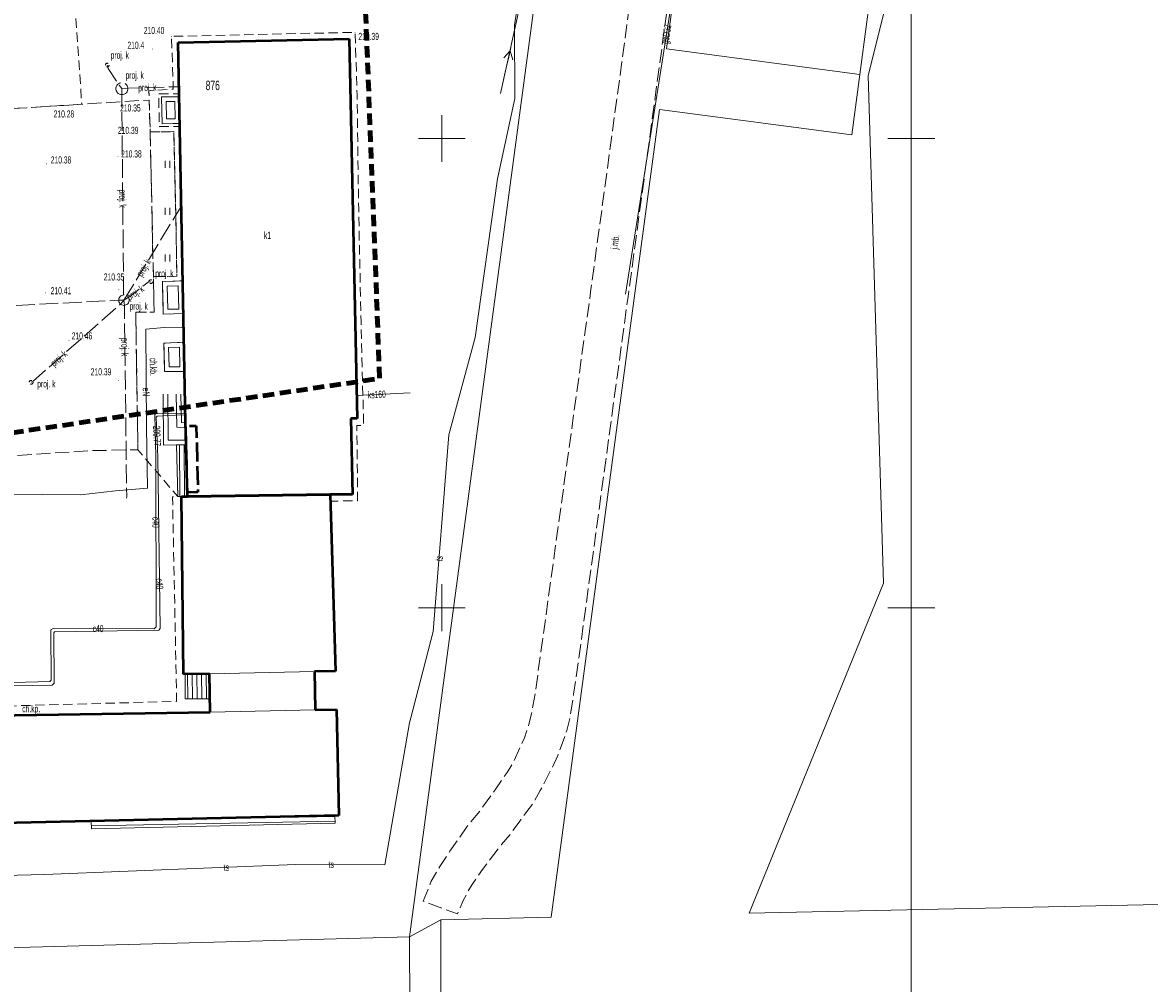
# Model space of a CAD drawing. Header units: metres. Extents: x 7575234 to 29552328, y 2827892 to 11288514.
# Tile 45 of 50: x 7581905 to 7582025, y 5648310 to 5648412. Entities that reach past the tile are written whole.
import ezdxf
from ezdxf.enums import TextEntityAlignment as Align

# ---------------------------------------------------------------- set-up
doc = ezdxf.new("R2010")
doc.units = ezdxf.units.M
for name, pattern in [('1.0_0.5', [1.5, 1, -0.5]), ('1.5_0.5', [2, 1.5, -0.5]), ('2.0_0.5', [2.5, 2, -0.5]), ('219-500', [0]), ('4', [1.8, 1.2, -0.6]), ('egug-500', [0]), ('mz1.0_0.5', [1.5, 1, -0.5]), ('mz2.0_0.5', [2.5, 2, -0.5]), ('pe04-500', [0])]:
    doc.linetypes.add(name, pattern=pattern)
for name, color, linetype in [('218-kontur użytku gruntowego', 7, 'Continuous'), ('219-działka ewidencyjna', 7, 'Continuous'), ('312-budynek ewidencyjny', 7, 'Continuous'), ('312-oznaczenie budynku ewidencyjnego', 7, 'Continuous'), ('312-oznaczenie budynku ewidencyjnego-Atr117', 7, 'Continuous'), ('320-blok - kondygnacja nadziemna', 7, 'Continuous'), ('352-schody', 7, 'Continuous'), ('blok - nawis', 7, 'Continuous'), ('chodnik', 7, 'Continuous'), ('chodnik (powierzchnia)', 7, 'Continuous'), ('chodnik (powierzchnia)-Atr17', 7, 'Continuous'), ('chodnik-Atr17', 7, 'Continuous'), ('jezdnia', 7, 'Continuous'), ('jezdnia-Atr17', 7, 'Continuous'), ('murek oporowy (linia)', 7, 'Continuous'), ('Obszar opracowania', 7, 'Continuous'), ('obszar utwardzony', 7, 'Continuous'), ('pikieta naturalna', 7, 'Continuous'), ('pikieta naturalna-Atr2', 7, 'Continuous'), ('pikieta sztuczna', 7, 'Continuous'), ('pikieta sztuczna-Atr2', 7, 'Continuous'), ('plac gier i zabaw', 7, 'Continuous'), ('przewód ciepłowniczy (linia)', 7, 'Continuous'), ('przewód ciepłowniczy (linia)-Atr1', 7, 'Continuous'), ('przewód elektroenergetyczny (linia)', 7, 'Continuous'), ('przewód elektroenergetyczny (linia)-Atr1', 7, 'Continuous'), ('przewód elektroenergetyczny niskiego napięcia (linia)', 7, 'Continuous'), ('przewód elektroenergetyczny niskiego napięcia (linia) - symbol', 7, 'Continuous'), ('przewód gazowy (linia)', 7, 'Continuous'), ('przewód gazowy (linia)-Atr1', 7, 'Continuous'), ('przewód kanalizacyjny (linia)', 7, 'Continuous'), ('przewód kanalizacyjny (linia)-Atr1', 7, 'Continuous'), ('przewód kanalizacyjny - projektowany lub w budowie (linia) - ob. projektowany', 7, 'Continuous'), ('przewód kanalizacyjny - projektowany lub w budowie (linia) - ob. projektowany-Atr1', 7, 'Continuous'), ('przewód telekomunikacyjny podziemny', 7, 'Continuous'), ('przewód telekomunikacyjny podziemny-Atr1', 7, 'Continuous'), ('punkt o określonej wysokości (sieć ciepłownicza)', 7, 'Continuous'), ('punkt o określonej wysokości (sieć ciepłownicza)-Atr2', 7, 'Continuous'), ('punkt wysokościowy sztuczny', 7, 'Continuous'), ('punkt wysokościowy sztuczny-Atr2', 7, 'Continuous'), ('taras', 7, 'Continuous'), ('trawnik', 7, 'Continuous'), ('urządzenie techniczne projektowane lub w budowie (sieć kanalizacyjna) - powierzchnia - ob. projektowany', 7, 'Continuous'), ('urządzenie techniczne projektowane lub w budowie (sieć kanalizacyjna) - powierzchnia - ob. projektowany-Atr17', 7, 'Continuous'), ('urządzenie techniczne projektowane lub w budowie (sieć kanalizacyjna) - punkt - ob. projektowany', 7, 'Continuous'), ('urządzenie techniczne projektowane lub w budowie (sieć kanalizacyjna) - punkt - ob. projektowany-Atr17', 7, 'Continuous'), ('Wstawianie ramki sekcyjnej z opisem', 7, 'Continuous')]:
    doc.layers.add(name, color=color, linetype=linetype)
doc.styles.get("Standard").update_dxf_attribs({"font": 'ARIALN.TTF'})

# ---------------------------------------------------------------- blocks, each defined once
blk = doc.blocks.new('PW01')
at = {"linetype": 'Continuous', "lineweight": 13}
h = blk.add_hatch(color=0, dxfattribs=at)
edge = h.paths.add_edge_path()
edge.add_arc((0, 0), 0.045, 0, 360)
blk = doc.blocks.new('PW02')
at = {"linetype": 'Continuous', "lineweight": 13}
h = blk.add_hatch(color=0, dxfattribs=at)
edge = h.paths.add_edge_path()
edge.add_arc((0, 0), 0.045, 0, 360)
blk = doc.blocks.new('PE04')
at = {"color": 0, "linetype": 'Continuous', "lineweight": 13}
for p, q in [((0.65, 0), (0, 0)), ((0.65, 0), (1.65, 0)), ((1.65, 0), (2.65, 0)), ((2.65, 0), (3.65, 0)), ((3.65, 0), (4.65, 0)), ((4.65, 0), (3.784, 0.5)), ((4.65, 0), (3.784, -0.5)), ((4.65, 0), (5, 0))]:
    blk.add_line(p, q, dxfattribs=at)
blk = doc.blocks.new('TU04')
at = {"color": 0, "linetype": 'Continuous', "lineweight": 13}
for p, q in [((0, 0), (0, 0.75)), ((0.5, 0), (0.5, 0.75))]:
    blk.add_line(p, q, dxfattribs=at)
blk = doc.blocks.new('US01P')
at = {"color": 0, "linetype": 'Continuous', "lineweight": 13}
for points in [[(0.082, 0.181), (0.072, 0.186), (0.034, 0.197), (-0.006, 0.2), (-0.046, 0.194), (-0.084, 0.182), (-0.118, 0.161), (-0.148, 0.135), (-0.172, 0.103), (-0.189, 0.066), (-0.198, 0.028), (-0.2, -0.001)], [(-0.082, -0.182), (-0.061, -0.191), (-0.022, -0.199), (0.018, -0.199), (0.057, -0.192), (0.094, -0.177), (0.127, -0.155), (0.155, -0.126), (0.177, -0.093), (0.192, -0.056), (0.199, -0.016), (0.2, 0)]]:
    blk.add_lwpolyline(points, dxfattribs=at)

msp = doc.modelspace()

# ---------------------------------------------------------------- linework, layer by layer
at = {"layer": '218-kontur użytku gruntowego', "color": 3, "linetype": 'egug-500', "lineweight": 18, "flags": 128}
for points in [[(7581995.43, 5648406.71), (7581998.12, 5648417.5)], [(7581997.04, 5648352.64), (7581995.43, 5648406.71)], [(7581982.75, 5648317.47), (7581997.04, 5648352.64)], [(7582029.75, 5648318.46), (7581982.75, 5648317.47)], [(7581946.57, 5648314.96), (7581949.88, 5648316.77)], [(7581949.88, 5648316.77), (7581949.89, 5648245.88)], [(7581946.89, 5648245.81), (7581946.57, 5648314.96)]]:
    msp.add_lwpolyline(points, dxfattribs=at)
at = {"layer": '219-działka ewidencyjna', "color": 3, "linetype": '219-500', "lineweight": 18, "flags": 128}
for points in [[(7581962.9, 5648436.99), (7581946.57, 5648314.96)], [(7581973.93, 5648409.54), (7581977, 5648432.02)], [(7581994.54, 5648406.82), (7581997.51, 5648429.31)], [(7581973.93, 5648409.54), (7581994.54, 5648406.82)], [(7581993.69, 5648400.39), (7581994.54, 5648406.82)], [(7581961.66, 5648317.03), (7581973.17, 5648403.08)], [(7581993.69, 5648400.39), (7581973.17, 5648403.08)], [(7581961.66, 5648317.03), (7581949.88, 5648316.77)], [(7581946.57, 5648314.96), (7581949.88, 5648316.77)], [(7581886.59, 5648313.32), (7581946.57, 5648314.96)]]:
    msp.add_lwpolyline(points, dxfattribs=at)
at = {"layer": '312-budynek ewidencyjny', "color": 7, "linetype": 'Continuous', "lineweight": 50, "flags": 128}
for points in [[(7581921.92, 5648410.23), (7581940.14, 5648410.61)], [(7581922.71, 5648369.82), (7581921.92, 5648410.23)], [(7581940.14, 5648410.61), (7581940.99, 5648370.15)], [(7581940.99, 5648370.15), (7581940.3, 5648370.15)], [(7581940.3, 5648370.15), (7581940.47, 5648362.07)], [(7581922.9, 5648361.86), (7581922.71, 5648369.82)], [(7581922.27, 5648361.84), (7581922.9, 5648361.86)], [(7581922.47, 5648342.93), (7581922.27, 5648361.84)], [(7581922.9, 5648361.86), (7581938.12, 5648362.07)], [(7581938.12, 5648362.07), (7581922.9, 5648361.86)], [(7581938.12, 5648362.07), (7581938.66, 5648343.26)], [(7581940.47, 5648362.07), (7581938.12, 5648362.07)], [(7581925.26, 5648342.96), (7581922.47, 5648342.93)], [(7581925.31, 5648338.87), (7581925.26, 5648342.96)], [(7581938.66, 5648343.26), (7581936.45, 5648343.21)], [(7581936.45, 5648343.21), (7581936.49, 5648339.12)], [(7581886.05, 5648338.28), (7581925.31, 5648338.87)], [(7581936.49, 5648339.12), (7581938.77, 5648339.17)], [(7581938.77, 5648339.17), (7581939.04, 5648327.86)], [(7581939.04, 5648327.86), (7581859.39, 5648326.05)]]:
    msp.add_lwpolyline(points, dxfattribs=at)
at = {"layer": '320-blok - kondygnacja nadziemna', "color": 7, "linetype": 'Continuous', "lineweight": 18, "flags": 128}
msp.add_lwpolyline([(7581925.31, 5648338.87), (7581925.26, 5648342.96), (7581936.45, 5648343.21), (7581936.49, 5648339.12)], close=True, dxfattribs=at)
at = {"layer": '352-schody', "color": 7, "linetype": 'Continuous', "lineweight": 18, "flags": 128}
for points in [[(7581922.9, 5648361.86), (7581922.27, 5648361.84), (7581921.87, 5648361.84), (7581921.74, 5648367.36), (7581922.77, 5648367.36), (7581922.89, 5648362.28)], [(7581922.9, 5648361.86), (7581922.27, 5648361.84), (7581921.87, 5648361.84), (7581921.74, 5648367.36), (7581922.77, 5648367.36), (7581922.89, 5648362.28)], [(7581925.29, 5648340.3), (7581922.65, 5648340.31), (7581922.65, 5648342.93), (7581925.26, 5648342.96)], [(7581925.29, 5648340.3), (7581922.65, 5648340.31), (7581922.65, 5648342.93), (7581925.26, 5648342.96)], [(7581938.59, 5648327.85), (7581938.62, 5648327.04), (7581912.67, 5648326.45), (7581912.65, 5648327.26)], [(7581938.59, 5648327.85), (7581938.62, 5648327.04), (7581912.67, 5648326.45), (7581912.65, 5648327.26)]]:
    msp.add_lwpolyline(points, close=True, dxfattribs=at)
for points in [[(7581922.083, 5648361.84), (7581922.047, 5648367.36)], [(7581922.583, 5648361.85), (7581922.547, 5648367.36)], [(7581922.936, 5648340.309), (7581922.907, 5648342.933)], [(7581923.436, 5648340.307), (7581923.407, 5648342.939)], [(7581923.936, 5648340.305), (7581923.907, 5648342.944)], [(7581924.436, 5648340.303), (7581924.407, 5648342.95)], [(7581924.936, 5648340.301), (7581924.907, 5648342.956)], [(7581938.611, 5648327.281), (7581912.662, 5648326.784)], [(7581938.593, 5648327.781), (7581919.256, 5648327.41)]]:
    msp.add_lwpolyline(points, dxfattribs=at)
at = {"layer": 'blok - nawis', "color": 7, "linetype": '2.0_0.5', "lineweight": 50, "flags": 128}
msp.add_lwpolyline([(7581922.89, 5648362.28), (7581922.77, 5648367.36), (7581922.72, 5648369.37), (7581923.84, 5648369.39), (7581924.01, 5648362.31)], close=True, dxfattribs=at)
at = {"layer": 'chodnik', "color": 7, "linetype": '1.0_0.5', "lineweight": 18, "flags": 128}
msp.add_lwpolyline([(7581917.39, 5648381.49), (7581919.35, 5648381.51), (7581919.27, 5648385.28), (7581921.77, 5648385.32), (7581921.66, 5648392.01), (7581921.45, 5648400.73), (7581918.93, 5648400.7), (7581918.82, 5648404.1), (7581918.8, 5648405.08), (7581921.39, 5648405.26), (7581921.2, 5648410.88), (7581940.76, 5648411.31), (7581940.97, 5648404.66), (7581941.14, 5648392.41), (7581941.39, 5648380.48), (7581941.67, 5648369.44), (7581940.95, 5648369.42), (7581941.03, 5648361.41), (7581938.94, 5648361.37), (7581938.14, 5648361.36), (7581938.12, 5648362.07), (7581940.47, 5648362.07), (7581940.3, 5648370.15), (7581940.99, 5648370.15), (7581940.14, 5648410.61), (7581921.92, 5648410.23), (7581922.03, 5648404.75), (7581919.83, 5648404.74), (7581919.9, 5648401.28), (7581922.09, 5648401.29), (7581922.42, 5648384.83), (7581920.23, 5648384.75), (7581920.32, 5648381.29), (7581922.48, 5648381.34), (7581922.54, 5648378.3), (7581920.38, 5648378.2), (7581920.47, 5648375.16), (7581922.61, 5648375.16), (7581922.72, 5648369.37), (7581922.77, 5648367.36), (7581921.74, 5648367.36), (7581921.87, 5648361.84), (7581917.63, 5648366.83)], close=True, dxfattribs=at)
at = {"layer": 'chodnik (powierzchnia)', "color": 7, "linetype": 'mz1.0_0.5', "lineweight": 18, "flags": 128}
msp.add_lwpolyline([(7581886.4, 5648373.49), (7581886.39, 5648373.17), (7581886.9, 5648346.32), (7581890.26, 5648346.42), (7581890.28, 5648345.39), (7581890.98, 5648345.42), (7581891.01, 5648343.35), (7581890.26, 5648343.33), (7581890.43, 5648339.17), (7581921.75, 5648340.03), (7581921.31, 5648361.83), (7581921.87, 5648361.84), (7581922.27, 5648361.84), (7581922.47, 5648342.93), (7581922.65, 5648342.93), (7581922.65, 5648340.31), (7581925.29, 5648340.3), (7581925.31, 5648338.87), (7581889.75, 5648338.34), (7581889.53, 5648345.4), (7581885.83, 5648345.35), (7581885.27, 5648373.37)], close=True, dxfattribs=at)
at = {"layer": 'jezdnia', "color": 7, "linetype": '1.5_0.5', "lineweight": 18, "flags": 128}
msp.add_lwpolyline([(7581976.38, 5648431.33), (7581969.84, 5648383.16), (7581964.28, 5648342.33), (7581964.03, 5648340.78), (7581963.7, 5648338.55), (7581963.33, 5648336.94), (7581962.85, 5648335.6), (7581962.35, 5648334.28), (7581961.77, 5648333.02), (7581961.12, 5648331.73), (7581960.48, 5648330.52), (7581959.65, 5648329.09), (7581958.96, 5648328.17), (7581958.24, 5648327.16), (7581957.33, 5648325.94), (7581956.36, 5648324.78), (7581955.54, 5648323.71), (7581954.87, 5648322.84), (7581954.32, 5648322.12), (7581953.83, 5648321.36), (7581953.29, 5648320.64), (7581952.77, 5648319.77), (7581952.28, 5648318.82), (7581951.65, 5648317.38), (7581948.01, 5648318.74), (7581948.88, 5648320.89), (7581949.79, 5648322.44), (7581950.86, 5648324.06), (7581952.67, 5648326.67), (7581954.29, 5648328.67), (7581955.75, 5648330.71), (7581956.95, 5648332.45), (7581957.65, 5648333.63), (7581958.79, 5648336.15), (7581959.15, 5648337.15), (7581959.37, 5648338.04), (7581959.59, 5648338.88), (7581959.72, 5648339.69), (7581959.96, 5648341.01), (7581965.85, 5648383.67), (7581972.04, 5648429.23), (7581972.21, 5648431.8), (7581972.26, 5648432.26), (7581972.53, 5648433.19), (7581972.26, 5648434.06), (7581972.27, 5648435.84), (7581972.15, 5648437.3), (7581972.05, 5648437.86), (7581971.89, 5648438.63), (7581971.38, 5648440.09), (7581970.79, 5648441.39), (7581970.06, 5648442.45), (7581969.17, 5648443.34), (7581967.98, 5648444.26), (7581966.48, 5648444.98), (7581965.13, 5648445.52), (7581963.74, 5648445.89), (7581961.99, 5648446.16), (7581960.3, 5648446.32), (7581958.13, 5648446.35), (7581955.58, 5648446.29), (7581952.94, 5648446.18), (7581924.73, 5648444.42), (7581912.58, 5648443.39), (7581908.83, 5648442.98), (7581899.28, 5648441.8), (7581895.99, 5648441.36), (7581882.89, 5648439.59), (7581877.85, 5648438.83), (7581870.08, 5648437.37), (7581864.42, 5648435.91), (7581861, 5648435.09), (7581857.66, 5648434.32), (7581855.54, 5648434.2), (7581853.04, 5648432.93), (7581852.2, 5648432.86), (7581849.49, 5648433.03), (7581847.37, 5648434.38), (7581844.67, 5648435.02), (7581847.98, 5648436.96), (7581850.87, 5648438.9), (7581852.32, 5648440.56), (7581853.16, 5648442.31), (7581853.66, 5648444.99), (7581854.06, 5648448.13), (7581859.7, 5648448.55), (7581868.61, 5648447.79), (7581869.23, 5648444.58), (7581869.89, 5648440.7), (7581873.16, 5648441.21), (7581879.21, 5648442.26), (7581893.67, 5648444.17), (7581899.88, 5648445.06), (7581909.94, 5648446.18), (7581917.16, 5648446.97), (7581924.28, 5648447.76), (7581956.46, 5648449.6), (7581959.89, 5648449.7), (7581962.38, 5648449.53), (7581964.47, 5648449.15), (7581966.38, 5648448.72), (7581967.94, 5648448.38), (7581969.45, 5648447.59), (7581971.09, 5648446.67), (7581972.52, 5648445.54), (7581973.68, 5648444.37), (7581974.59, 5648442.88), (7581975.36, 5648441.27), (7581975.88, 5648439.96), (7581976.2, 5648438.75), (7581976.43, 5648437.37), (7581976.54, 5648435.47), (7581976.45, 5648433.64)], close=True, dxfattribs=at)
at = {"layer": 'murek oporowy (linia)', "lineweight": 18}
for p, q in [((7581920.32, 5648372.769), (7581920.352, 5648367.339)), ((7581920.82, 5648372.771), (7581920.848, 5648367.841)), ((7581921.7, 5648372.766), (7581921.764, 5648369.246)), ((7581922.2, 5648372.774), (7581922.256, 5648369.734)), ((7581921.764, 5648369.246), (7581922.713, 5648369.22)), ((7581922.256, 5648369.734), (7581922.727, 5648369.72)), ((7581920.848, 5648367.841), (7581922.489, 5648367.85)), ((7581922.489, 5648367.85), (7581922.76, 5648367.85)), ((7581920.352, 5648367.339), (7581922.491, 5648367.35)), ((7581922.491, 5648367.35), (7581922.76, 5648367.35))]:
    msp.add_line(p, q, dxfattribs=at)
at = {"layer": 'Obszar opracowania', "color": 132, "linetype": '4', "lineweight": 200, "flags": 128}
msp.add_lwpolyline([(7581939.67, 5648471), (7581942.98, 5648384.88), (7581943.37, 5648374.43), (7581821.23, 5648356.38), (7581809.75, 5648391.67), (7581795.38, 5648455.75), (7581838.4, 5648481.23), (7581911.52, 5648478.59)], close=True, dxfattribs=at)
at = {"layer": 'obszar utwardzony', "color": 7, "linetype": '1.5_0.5', "lineweight": 18, "flags": 128}
msp.add_lwpolyline([(7581917.39, 5648381.49), (7581917.63, 5648366.83), (7581916.55, 5648366.82), (7581912.49, 5648366.74), (7581902.06, 5648366.05), (7581901.36, 5648365.62), (7581893.17, 5648364.97), (7581892.22, 5648373.23), (7581891.97, 5648376.45), (7581891.03, 5648380.84), (7581890.01, 5648393.86), (7581888.94, 5648402.04), (7581892.66, 5648402.44), (7581911.64, 5648403.65), (7581918.82, 5648404.1), (7581918.93, 5648400.7), (7581919.27, 5648385.28), (7581919.35, 5648381.51)], close=True, dxfattribs=at)
at = {"layer": 'plac gier i zabaw', "color": 7, "linetype": '1.0_0.5', "lineweight": 18, "flags": 128}
msp.add_lwpolyline([(7581890.85, 5648424.59), (7581900.02, 5648425.46), (7581910.31, 5648426.24), (7581910.7, 5648417.57), (7581911.64, 5648403.65), (7581892.66, 5648402.44), (7581891.67, 5648410.82), (7581891.07, 5648422.17)], close=True, dxfattribs=at)
at = {"layer": 'przewód ciepłowniczy (linia)', "color": 212, "linetype": 'Continuous', "lineweight": 18, "flags": 128}
for points in [[(7581922.69, 5648370.71), (7581922.25, 5648370.73), (7581919.51, 5648370.68), (7581919.43, 5648370.56), (7581919.53, 5648366.09), (7581919.56, 5648347.97), (7581919.34, 5648347.77), (7581908.58, 5648347.81), (7581908.35, 5648347.66), (7581908.4, 5648342.29), (7581908.25, 5648342.14), (7581891.41, 5648341.69), (7581891.25, 5648341.57), (7581891.32, 5648338.36)], [(7581891.56, 5648338.36), (7581891.5, 5648341.42), (7581891.64, 5648341.48), (7581908.5, 5648341.74), (7581908.69, 5648341.96), (7581908.67, 5648347.34), (7581908.75, 5648347.45), (7581919.86, 5648347.61), (7581920, 5648347.79), (7581919.76, 5648366.03), (7581919.57, 5648370.32), (7581919.66, 5648370.43), (7581922.25, 5648370.57), (7581922.7, 5648370.54)]]:
    msp.add_lwpolyline(points, dxfattribs=at)
at = {"layer": 'przewód elektroenergetyczny (linia)', "color": 1, "linetype": 'Continuous', "lineweight": 18, "flags": 128}
msp.add_lwpolyline([(7581885.67, 5648353.4), (7581886.49, 5648353.43), (7581887.17, 5648361.68), (7581899.24, 5648362.13), (7581911.52, 5648362.04), (7581915.24, 5648362.46), (7581918.66, 5648362.73), (7581918.54, 5648369.21), (7581918.45, 5648379.69), (7581920.41, 5648379.88), (7581922.51, 5648379.89)], dxfattribs=at)
at = {"layer": 'przewód elektroenergetyczny niskiego napięcia (linia)', "color": 1, "linetype": 'pe04-500', "lineweight": 18, "flags": 128}
msp.add_lwpolyline([(7581956.26, 5648404.8), (7581964.25, 5648440.97)], dxfattribs=at)
at = {"layer": 'przewód gazowy (linia)', "color": 40, "linetype": 'Continuous', "lineweight": 18, "flags": 128}
msp.add_lwpolyline([(7581969.57, 5648383.41), (7581977.29, 5648432.52), (7581971.19, 5648449.77), (7581906.94, 5648447.65), (7581899.93, 5648447.86)], dxfattribs=at)
at = {"layer": 'przewód kanalizacyjny (linia)', "color": 34, "linetype": 'Continuous', "lineweight": 18, "flags": 128}
msp.add_lwpolyline([(7581946.64, 5648372.9), (7581940.94, 5648372.61)], dxfattribs=at)
at = {"layer": 'przewód kanalizacyjny - projektowany lub w budowie (linia) - ob. projektowany', "color": 34, "linetype": 'mz2.0_0.5', "lineweight": 18, "flags": 128}
for points in [[(7581914.36, 5648407.82), (7581914.45, 5648407.45), (7581915.51, 5648405.88), (7581915.92, 5648405.31)], [(7581915.92, 5648405.31), (7581915.9, 5648404.66), (7581916.1, 5648383.41), (7581916.13, 5648382.77)], [(7581915.92, 5648405.31), (7581916.58, 5648405.37), (7581922.01, 5648405.52)], [(7581916.13, 5648382.77), (7581916.49, 5648383.33), (7581922.26, 5648392.84)], [(7581916.13, 5648382.77), (7581916.76, 5648383.18), (7581918.73, 5648384.71), (7581918.99, 5648384.74)], [(7581852.22, 5648379.56), (7581852.99, 5648379.68), (7581915.55, 5648382.76), (7581916.13, 5648382.77)], [(7581906.25, 5648374.03), (7581906.48, 5648374.15), (7581915.8, 5648382.38), (7581916.13, 5648382.77)], [(7581916.13, 5648382.77), (7581916.18, 5648382.2), (7581916.43, 5648361.84), (7581916.41, 5648361.69)]]:
    msp.add_lwpolyline(points, dxfattribs=at)
at = {"layer": 'przewód telekomunikacyjny podziemny', "color": 30, "linetype": 'Continuous', "lineweight": 18, "flags": 128}
msp.add_lwpolyline([(7581891.77, 5648432.31), (7581917.41, 5648433.54), (7581934.24, 5648434.98), (7581935.76, 5648434.55), (7581940.13, 5648434.39), (7581960.61, 5648435.98), (7581960.96, 5648432.3), (7581958.14, 5648414.63), (7581957.74, 5648412.09), (7581957.78, 5648404.25), (7581955.94, 5648395.71), (7581953.54, 5648378.78), (7581950.74, 5648368.42), (7581949.07, 5648347.48), (7581946.71, 5648338.27), (7581946.57, 5648337.73), (7581943.94, 5648322.63), (7581934.41, 5648322.64), (7581907.68, 5648321.57), (7581863.33, 5648320.48)], dxfattribs=at)
at = {"layer": 'taras', "lineweight": 18}
for p, q in [((7581920.19, 5648401.57), (7581920.13, 5648404.44)), ((7581920.13, 5648404.44), (7581921.31, 5648404.44)), ((7581920.68, 5648402.078), (7581920.641, 5648403.94)), ((7581920.641, 5648403.94), (7581921.31, 5648403.94)), ((7581921.31, 5648404.44), (7581922.03, 5648404.44)), ((7581921.31, 5648403.94), (7581921.54, 5648403.94)), ((7581921.54, 5648403.94), (7581921.579, 5648402.093)), ((7581922.03, 5648404.44), (7581922.09, 5648401.6)), ((7581921.39, 5648401.59), (7581920.19, 5648401.57)), ((7581921.383, 5648402.09), (7581920.68, 5648402.078)), ((7581921.579, 5648402.093), (7581921.383, 5648402.09)), ((7581922.09, 5648401.6), (7581921.39, 5648401.59)), ((7581920.23, 5648384.75), (7581922.42, 5648384.83)), ((7581920.32, 5648381.29), (7581920.23, 5648384.75)), ((7581920.742, 5648384.269), (7581921.929, 5648384.312)), ((7581920.807, 5648381.801), (7581920.742, 5648384.269)), ((7581921.929, 5648384.312), (7581921.972, 5648381.828)), ((7581922.42, 5648384.83), (7581922.48, 5648381.34)), ((7581922.48, 5648381.34), (7581920.32, 5648381.29)), ((7581921.972, 5648381.828), (7581920.807, 5648381.801)), ((7581920.38, 5648378.2), (7581922.54, 5648378.3)), ((7581922.54, 5648378.3), (7581922.61, 5648375.16)), ((7581920.47, 5648375.16), (7581920.38, 5648378.2)), ((7581920.894, 5648377.724), (7581922.051, 5648377.777)), ((7581920.956, 5648375.66), (7581920.894, 5648377.724)), ((7581922.051, 5648377.777), (7581922.099, 5648375.66)), ((7581922.61, 5648375.16), (7581920.47, 5648375.16)), ((7581922.099, 5648375.66), (7581920.956, 5648375.66))]:
    msp.add_line(p, q, dxfattribs=at)
at = {"layer": 'trawnik', "color": 7, "linetype": '1.0_0.5', "lineweight": 18, "flags": 128}
msp.add_lwpolyline([(7581921.77, 5648385.32), (7581919.27, 5648385.28), (7581918.93, 5648400.7), (7581921.45, 5648400.73), (7581921.66, 5648392.01)], close=True, dxfattribs=at)
at = {"layer": 'urządzenie techniczne projektowane lub w budowie (sieć kanalizacyjna) - powierzchnia - ob. projektowany', "color": 34, "linetype": 'mz2.0_0.5', "lineweight": 18, "flags": 128}
for points in [[(7581916.04, 5648404.68), (7581915.91, 5648404.67), (7581915.77, 5648404.69), (7581915.65, 5648404.73), (7581915.53, 5648404.8), (7581915.43, 5648404.89), (7581915.36, 5648405), (7581915.31, 5648405.12), (7581915.28, 5648405.26), (7581915.28, 5648405.39), (7581915.31, 5648405.52), (7581915.37, 5648405.64), (7581915.45, 5648405.75), (7581915.55, 5648405.84), (7581915.67, 5648405.9), (7581915.8, 5648405.94), (7581915.93, 5648405.95), (7581916.07, 5648405.93), (7581916.19, 5648405.89), (7581916.31, 5648405.82), (7581916.41, 5648405.73), (7581916.48, 5648405.62), (7581916.53, 5648405.5), (7581916.56, 5648405.36), (7581916.56, 5648405.23), (7581916.53, 5648405.1), (7581916.47, 5648404.98), (7581916.39, 5648404.87), (7581916.29, 5648404.78), (7581916.17, 5648404.72)], [(7581916.35, 5648382.26), (7581916.24, 5648382.23), (7581916.12, 5648382.21), (7581916.01, 5648382.23), (7581915.9, 5648382.27), (7581915.8, 5648382.32), (7581915.71, 5648382.4), (7581915.65, 5648382.5), (7581915.6, 5648382.6), (7581915.58, 5648382.72), (7581915.58, 5648382.83), (7581915.6, 5648382.95), (7581915.65, 5648383.05), (7581915.72, 5648383.15), (7581915.81, 5648383.22), (7581915.91, 5648383.28), (7581916.02, 5648383.31), (7581916.14, 5648383.33), (7581916.25, 5648383.31), (7581916.36, 5648383.27), (7581916.46, 5648383.22), (7581916.55, 5648383.14), (7581916.61, 5648383.04), (7581916.66, 5648382.94), (7581916.68, 5648382.82), (7581916.68, 5648382.71), (7581916.66, 5648382.59), (7581916.61, 5648382.49), (7581916.54, 5648382.39), (7581916.45, 5648382.32)]]:
    msp.add_lwpolyline(points, close=True, dxfattribs=at)
at = {"layer": 'Wstawianie ramki sekcyjnej z opisem', "color": 7, "linetype": 'Continuous', "lineweight": 13, "flags": 128}
for points in [[(7581600, 5648250), (7582000, 5648250), (7582000, 5648500), (7581600, 5648500)], [(7582000, 5648250), (7582400, 5648250), (7582400, 5648500), (7582000, 5648500)]]:
    msp.add_lwpolyline(points, close=True, dxfattribs=at)
for points in [[(7581950, 5648397.5), (7581950, 5648402.5)], [(7581950, 5648397.5), (7581950, 5648402.5)], [(7582000, 5648397.5), (7582000, 5648402.5)], [(7582000, 5648397.5), (7582000, 5648402.5)], [(7581947.5, 5648400), (7581952.5, 5648400)], [(7581947.5, 5648400), (7581952.5, 5648400)], [(7581997.5, 5648400), (7582000, 5648400)], [(7582000, 5648400), (7582002.5, 5648400)], [(7581950, 5648347.5), (7581950, 5648352.5)], [(7581950, 5648347.5), (7581950, 5648352.5)], [(7582000, 5648347.5), (7582000, 5648352.5)], [(7582000, 5648347.5), (7582000, 5648352.5)], [(7581947.5, 5648350), (7581952.5, 5648350)], [(7581947.5, 5648350), (7581952.5, 5648350)], [(7581997.5, 5648350), (7582000, 5648350)], [(7582000, 5648350), (7582002.5, 5648350)]]:
    msp.add_lwpolyline(points, dxfattribs=at)

# ---------------------------------------------------------------- block references
at = {"layer": 'pikieta naturalna', "color": 7, "linetype": 'Continuous', "lineweight": 13}
msp.add_blockref('PW01', (7581919.15, 5648409.52), dxfattribs=at)
at = {"layer": 'pikieta sztuczna', "color": 7, "linetype": 'Continuous', "lineweight": 13}
for p in [(7581911.64, 5648403.65), (7581918.82, 5648404.1), (7581918.93, 5648400.7), (7581915.51, 5648398.1), (7581907.87, 5648397.3), (7581907.78, 5648383.56), (7581915.59, 5648383.87), (7581915.56, 5648374.24)]:
    msp.add_blockref('PW01', p, dxfattribs=at)
at = {"layer": 'przewód elektroenergetyczny niskiego napięcia (linia) - symbol', "color": 1, "linetype": 'Continuous', "lineweight": 18, "rotation": 77.543}
msp.add_blockref('PE04', (7581956.26, 5648404.8), dxfattribs=at)
at = {"layer": 'punkt o określonej wysokości (sieć ciepłownicza)', "color": 212, "linetype": 'Continuous', "lineweight": 13}
msp.add_blockref('PW01', (7581919.76, 5648366.03), dxfattribs=at)
at = {"layer": 'punkt wysokościowy sztuczny', "color": 7, "linetype": 'Continuous', "lineweight": 13}
for p in [(7581921.2, 5648410.88), (7581940.76, 5648411.31), (7581910.29, 5648378.5)]:
    msp.add_blockref('PW02', p, dxfattribs=at)
at = {"layer": 'trawnik', "color": 7, "linetype": 'Continuous', "lineweight": 18}
for p in [(7581920.529, 5648396.879), (7581920.529, 5648391.879), (7581920.529, 5648386.879)]:
    msp.add_blockref('TU04', p, dxfattribs=at)
at = {"layer": 'urządzenie techniczne projektowane lub w budowie (sieć kanalizacyjna) - punkt - ob. projektowany', "color": 34, "linetype": 'Continuous', "lineweight": 18}
for p in [(7581914.36, 5648407.82), (7581918.99, 5648384.74), (7581906.25, 5648374.03)]:
    msp.add_blockref('US01P', p, dxfattribs=at)

# ---------------------------------------------------------------- texts
at = {"layer": '312-oznaczenie budynku ewidencyjnego', "color": 7, "linetype": 'Continuous', "lineweight": 18, "width": 0.79}
msp.add_text('876', height=1, dxfattribs=at).set_placement((7581924.84, 5648405.16))
at = {"layer": '312-oznaczenie budynku ewidencyjnego-Atr117', "color": 7, "width": 0.667}
msp.add_text('k1', height=0.75, dxfattribs=at).set_placement((7581931.43, 5648389.68), align=Align.MIDDLE_CENTER)
at = {"layer": 'chodnik (powierzchnia)-Atr17', "color": 7, "width": 0.667}
msp.add_text('ch.kp.', height=0.75, dxfattribs=at).set_placement((7581905.3, 5648338.87))
at = {"layer": 'chodnik-Atr17', "color": 7, "width": 0.667}
msp.add_text('ch.kb.', height=0.75, rotation=270.819, dxfattribs=at).set_placement((7581918.88, 5648376.62))
at = {"layer": 'jezdnia-Atr17', "color": 7, "width": 0.667}
msp.add_text('j.mb.', height=0.75, rotation=82.263, dxfattribs=at).set_placement((7581968.71, 5648388.16))
at = {"layer": 'pikieta naturalna-Atr2', "color": 7, "width": 0.667}
msp.add_text('210.4', height=0.75, dxfattribs=at).set_placement((7581916.51, 5648409.56))
at = {"layer": 'pikieta sztuczna-Atr2', "color": 7, "width": 0.667}
for s, p in [('210.35', (7581915.73, 5648402.88)), ('210.28', (7581908.65, 5648402.24)), ('210.39', (7581915.49, 5648400.49)), ('210.38', (7581915.84, 5648397.98)), ('210.38', (7581908.34, 5648397.34)), ('210.35', (7581913.99, 5648384.87)), ('210.41', (7581908.33, 5648383.41)), ('210.39', (7581912.6, 5648374.77))]:
    msp.add_text(s, height=0.75, dxfattribs=at).set_placement(p)
at = {"layer": 'przewód ciepłowniczy (linia)-Atr1', "color": 212, "width": 0.667}
for rotation, p in [(270.095, (7581919.54, 5648359.68)), (270.754, (7581919.93, 5648353.13)), (359.787, (7581912.8, 5648347.79))]:
    msp.add_text('c40', height=0.75, rotation=rotation, dxfattribs=at).set_placement(p, align=Align.MIDDLE_LEFT)
at = {"layer": 'przewód elektroenergetyczny (linia)-Atr1', "color": 1, "width": 0.667}
msp.add_text('eN', height=0.75, rotation=270.492, dxfattribs=at).set_placement((7581918.5, 5648373.46), align=Align.MIDDLE_LEFT)
at = {"layer": 'przewód gazowy (linia)-Atr1', "color": 40, "width": 0.667}
msp.add_text('gsD32', height=0.75, rotation=81.066, dxfattribs=at).set_placement((7581973.76, 5648410.08), align=Align.MIDDLE_LEFT)
at = {"layer": 'przewód kanalizacyjny (linia)-Atr1', "color": 34, "width": 0.667}
msp.add_text('ks160', height=0.75, rotation=2.912, dxfattribs=at).set_placement((7581942.12, 5648372.67), align=Align.MIDDLE_LEFT)
at = {"layer": 'przewód kanalizacyjny - projektowany lub w budowie (linia) - ob. projektowany-Atr1', "color": 34, "width": 0.667}
for rotation, p in [(1.583, (7581917.656, 5648405.4)), (270.539, (7581915.99, 5648394.57)), (58.753, (7581917.74, 5648385.39)), (33.056, (7581916.52, 5648383.03)), (270.703, (7581916.22, 5648378.75)), (41.445, (7581908.47, 5648375.91))]:
    msp.add_text('proj. k', height=0.75, rotation=rotation, dxfattribs=at).set_placement(p, align=Align.MIDDLE_LEFT)
at = {"layer": 'przewód telekomunikacyjny podziemny-Atr1', "color": 30, "width": 0.667}
for rotation, p in [(80.932, (7581949.67, 5648354.98)), (2.292, (7581926.77, 5648322.33)), (359.94, (7581937.94, 5648322.65))]:
    msp.add_text('ts', height=0.75, rotation=rotation, dxfattribs=at).set_placement(p, align=Align.MIDDLE_LEFT)
at = {"layer": 'punkt o określonej wysokości (sieć ciepłownicza)-Atr2', "color": 212, "width": 0.667}
msp.add_text('209.77', height=0.75, rotation=272.536, dxfattribs=at).set_placement((7581919.61, 5648369.4), align=Align.MIDDLE_LEFT)
at = {"layer": 'punkt wysokościowy sztuczny-Atr2', "color": 7, "width": 0.667}
for s, p in [('210.40', (7581918.25, 5648411.13)), ('210.39', (7581941.11, 5648410.5)), ('210.46', (7581910.57, 5648378.59))]:
    msp.add_text(s, height=0.75, dxfattribs=at).set_placement(p)
at = {"layer": 'urządzenie techniczne projektowane lub w budowie (sieć kanalizacyjna) - powierzchnia - ob. projektowany-Atr17', "color": 34, "width": 0.667}
for p in [(7581916.31, 5648406.36), (7581916.73, 5648381.76)]:
    msp.add_text('proj. k', height=0.75, dxfattribs=at).set_placement(p)
at = {"layer": 'urządzenie techniczne projektowane lub w budowie (sieć kanalizacyjna) - punkt - ob. projektowany-Atr17', "color": 34, "width": 0.667}
for p in [(7581914.72, 5648408.5), (7581919.47, 5648385.25), (7581906.9, 5648373.48)]:
    msp.add_text('proj. k', height=0.75, dxfattribs=at).set_placement(p)

doc.saveas('drawing.dxf')
